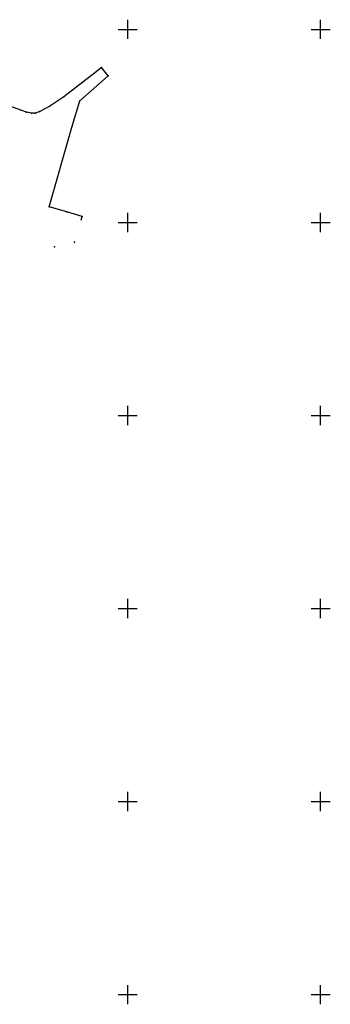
# Model space of a CAD drawing. Extents: x 5552506 to 5553307, y 5642054 to 5642708.
# Tile 54 of 72: x 5553022 to 5553102, y 5642348 to 5642602. Entities that reach past the tile are written whole.
import ezdxf

# ---------------------------------------------------------------- set-up
doc = ezdxf.new("R2010")
doc.units = 0
doc.header["$MEASUREMENT"] = 0
for name, color, linetype in [('EGB_DzialkaEwidencyjna', 7, 'Continuous'), ('EGB_KonturUzytkuGruntowego', 7, 'Continuous'), ('krzyze', 7, 'Continuous')]:
    doc.layers.add(name, color=color, linetype=linetype)

msp = doc.modelspace()

# ---------------------------------------------------------------- linework, layer by layer
at = {"layer": 'EGB_DzialkaEwidencyjna', "color": 7}
msp.add_polyline3d([(5553037.91618, 5642550.60817, 0), (5553038.2, 5642551.55, 0), (5553034.2, 5642552.75, 0), (5553029.64, 5642554.05, 0), (5553035.6, 5642574.96, 0), (5553037.64, 5642581.47, 0), (5553044.94, 5642587.94, 0), (5553043.24, 5642590.1, 0), (5553041.41, 5642588.64, 0), (5553033.5, 5642582.51, 0), (5553029.83, 5642580.12, 0), (5553027.22, 5642578.76, 0), (5553026.08, 5642578.32, 0), (5553025.12, 5642578.29, 0), (5553023.76, 5642578.55, 0), (5553019.25, 5642580.23, 0), (5552986.43, 5642592.13, 0), (5552984.11, 5642593.64, 0)], dxfattribs=at)
for p in [(5553043.24, 5642590.1), (5553041.41, 5642588.64), (5553044.94, 5642587.94), (5553033.5, 5642582.51), (5553037.64, 5642581.47), (5553029.83, 5642580.12), (5553023.76, 5642578.55), (5553025.12, 5642578.29), (5553026.08, 5642578.32), (5553027.22, 5642578.76), (5553035.6, 5642574.96), (5553029.64, 5642554.05), (5553034.2, 5642552.75), (5553038.2, 5642551.55), (5553031.03, 5642543.69), (5553036.19, 5642544.88)]:
    msp.add_point(p, dxfattribs=at)
at = {"layer": 'EGB_KonturUzytkuGruntowego', "color": 3}
msp.add_polyline3d([(5553037.91618, 5642550.60817, 0), (5553038.2, 5642551.55, 0), (5553034.2, 5642552.75, 0), (5553029.64, 5642554.05, 0), (5553035.6, 5642574.96, 0), (5553037.64, 5642581.47, 0), (5553044.94, 5642587.94, 0), (5553043.24, 5642590.1, 0), (5553041.41, 5642588.64, 0), (5553033.5, 5642582.51, 0), (5553029.83, 5642580.12, 0), (5553027.22, 5642578.76, 0), (5553026.08, 5642578.32, 0), (5553025.12, 5642578.29, 0), (5553023.76, 5642578.55, 0), (5553019.25, 5642580.23, 0), (5552986.43, 5642592.13, 0), (5552984.11, 5642593.64, 0)], dxfattribs=at)
at = {"layer": 'EGB_KonturUzytkuGruntowego', "color": 7}
for p in [(5553043.24, 5642590.1), (5553041.41, 5642588.64), (5553044.94, 5642587.94), (5553033.5, 5642582.51), (5553037.64, 5642581.47), (5553029.83, 5642580.12), (5553023.76, 5642578.55), (5553025.12, 5642578.29), (5553026.08, 5642578.32), (5553027.22, 5642578.76), (5553035.6, 5642574.96), (5553029.64, 5642554.05), (5553034.2, 5642552.75), (5553038.2, 5642551.55), (5553031.03, 5642543.69), (5553036.19, 5642544.88)]:
    msp.add_point(p, dxfattribs=at)
at = {"layer": 'krzyze', "color": 7}
for points in [[(5553050, 5642597.5, 0), (5553050, 5642602.5, 0)], [(5553100, 5642597.5, 0), (5553100, 5642602.5, 0)], [(5553047.5, 5642600, 0), (5553052.5, 5642600, 0)], [(5553097.5, 5642600, 0), (5553102.5, 5642600, 0)], [(5553050, 5642547.5, 0), (5553050, 5642552.5, 0)], [(5553100, 5642547.5, 0), (5553100, 5642552.5, 0)], [(5553047.5, 5642550, 0), (5553052.5, 5642550, 0)], [(5553097.5, 5642550, 0), (5553102.5, 5642550, 0)], [(5553050, 5642497.5, 0), (5553050, 5642502.5, 0)], [(5553100, 5642497.5, 0), (5553100, 5642502.5, 0)], [(5553047.5, 5642500, 0), (5553052.5, 5642500, 0)], [(5553097.5, 5642500, 0), (5553102.5, 5642500, 0)], [(5553050, 5642447.5, 0), (5553050, 5642452.5, 0)], [(5553100, 5642447.5, 0), (5553100, 5642452.5, 0)], [(5553047.5, 5642450, 0), (5553052.5, 5642450, 0)], [(5553097.5, 5642450, 0), (5553102.5, 5642450, 0)], [(5553050, 5642397.5, 0), (5553050, 5642402.5, 0)], [(5553100, 5642397.5, 0), (5553100, 5642402.5, 0)], [(5553047.5, 5642400, 0), (5553052.5, 5642400, 0)], [(5553097.5, 5642400, 0), (5553102.5, 5642400, 0)], [(5553050, 5642347.5, 0), (5553050, 5642352.5, 0)], [(5553100, 5642347.5, 0), (5553100, 5642352.5, 0)], [(5553047.5, 5642350, 0), (5553052.5, 5642350, 0)], [(5553097.5, 5642350, 0), (5553102.5, 5642350, 0)]]:
    msp.add_polyline3d(points, dxfattribs=at)

doc.saveas('drawing.dxf')
